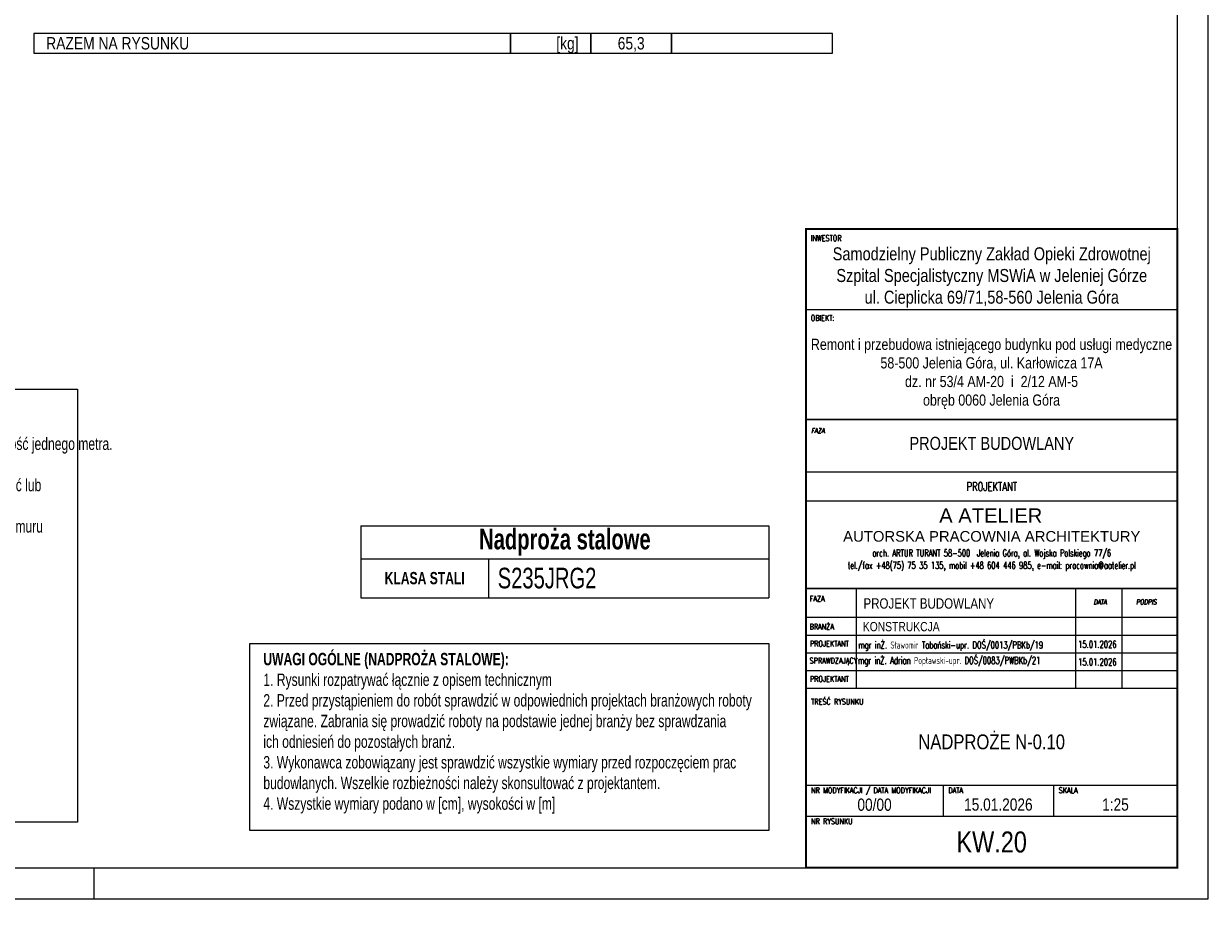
# Model space of a CAD drawing. Header units: millimetres. Extents: x 11149 to 111407, y -107619 to -23630.
# Tile 186 of 245: x 25273 to 25752, y -30106 to -29749. Entities that reach past the tile are written whole.
import ezdxf
from ezdxf.enums import TextEntityAlignment as Align

# ---------------------------------------------------------------- set-up
doc = ezdxf.new("R2010")
doc.units = ezdxf.units.MM
doc.header["$LTSCALE"] = 2
doc.layers.get('0').update_dxf_attribs({"plot": 0})
for name, color, linetype, lineweight in [('0_OPIS', 7, 'Continuous', 13), ('e-cad_cienkie', 1, 'Continuous', 9), ('e-cad_opisy', 7, 'Continuous', 9), ('TABELKA-OPIS', 136, 'Continuous', 13)]:
    doc.layers.add(name, color=color, linetype=linetype, lineweight=lineweight)
doc.styles.add('e-cad_1', font='arial.ttf', dxfattribs={"width": 0.7})
doc.styles.add('J-ROMANS', font='ROMANS.SHX', dxfattribs={"width": 0.7, "oblique": 10})
doc.styles.add('J-SWIS', font='arial.ttf', dxfattribs={"width": 0.8})
doc.styles.add('J-SWIS-BOLD', font='arial.ttf', dxfattribs={"width": 0.8})

# ---------------------------------------------------------------- blocks, each defined once
blk = doc.blocks.new('A3_poziom')
at = {"ltscale": 0.8}
blk.add_line((240, 0), (240, 5), dxfattribs=at)
for points in [[(0, 0), (420, 0), (420, 297), (0, 297)], [(30, 5), (415, 5), (415, 292), (30, 292)]]:
    blk.add_lwpolyline(points, close=True)
blk = doc.blocks.new('*T2492')
at = {"layer": 'e-cad_opisy', "color": 9, "linetype": 'ByBlock', "lineweight": 5, "ltscale": 4}
for p, q in [((0, 0), (164.74, 0)), ((0, 0), (0, -29.07)), ((164.74, 0), (164.74, -29.07)), ((0, -13.29), (164.74, -13.29)), ((51.49, -13.29), (51.49, -29.07)), ((0, -29.07), (164.74, -29.07))]:
    blk.add_line(p, q, dxfattribs=at)
at = {"layer": 'e-cad_opisy', "color": 0, "ltscale": 4, "style": 'e-cad_1'}
for s, insert, char_height, width, attachment_point in [('{\\fArial|b1|i0|c238|p34;\\C256;Nadproża stalowe}', (82.37, -6.64), 8.3333, 163.2368, 5), ('{\\fArial|b1|i0|c238|p34;KLASA STALI}', (25.75, -21.18), 5, 43.9933, 5), ('S235JRG2', (55.24, -21.18), 8.333, 105.7435, 4)]:
    blk.add_mtext(s, dxfattribs=dict(at, insert=insert, char_height=char_height, width=width, attachment_point=attachment_point))

msp = doc.modelspace()

# ---------------------------------------------------------------- linework, layer by layer
at = {"layer": '0_OPIS'}
for p, q in [((25739.37, -29864.78), (25589.46, -29864.78)), ((25739.37, -29930.35), (25589.46, -29930.35)), ((25739.37, -29930.35), (25589.46, -29930.35)), ((25739.37, -29942.01), (25589.46, -29942.01)), ((25589.46, -29977.36), (25739.37, -29977.36)), ((25739.37, -29977.36), (25589.46, -29977.36)), ((25739.37, -29977.36), (25589.46, -29977.36)), ((25739.37, -29977.36), (25589.46, -29977.36)), ((25739.37, -29977.36), (25589.46, -29977.36)), ((25589.46, -29977.36), (25739.37, -29977.36)), ((25589.46, -29977.36), (25739.37, -29977.36)), ((25739.37, -29977.36), (25589.46, -29977.36)), ((25739.37, -29977.36), (25589.46, -29977.36)), ((25609.65, -29977.36), (25609.65, -30017.53)), ((25698.19, -29977.36), (25698.19, -30017.53)), ((25716.98, -29977.36), (25716.98, -30017.53)), ((25739.37, -29989.02), (25589.46, -29989.02)), ((25589.37, -29996.15), (25739.37, -29996.15)), ((25589.37, -30003.28), (25739.37, -30003.28)), ((25589.46, -30003.28), (25739.37, -30003.28)), ((25589.46, -30003.28), (25739.37, -30003.28)), ((25589.46, -30010.4), (25739.37, -30010.4)), ((25589.46, -30017.53), (25739.37, -30017.53)), ((25589.46, -30017.53), (25739.37, -30017.53)), ((25589.37, -30056.72), (25739.37, -30056.72)), ((25644.76, -30056.72), (25644.76, -30069.22)), ((25689.37, -30056.72), (25689.37, -30069.22)), ((25589.37, -30069.22), (25739.37, -30069.22))]:
    msp.add_line(p, q, dxfattribs=at)
at = {"layer": '0_OPIS', "const_width": 0.75}
for points in [[(25589.37, -30090.05), (25739.37, -30090.05), (25739.37, -29832.22), (25589.37, -29832.22)], [(25589.46, -29909.09), (25739.37, -29909.09), (25739.37, -29832.22), (25589.46, -29832.22)]]:
    msp.add_lwpolyline(points, close=True, dxfattribs=at)
at = {"layer": 'e-cad_cienkie', "ltscale": 0.5}
for points in [[(25277.53, -29761.22), (25470.03, -29761.22), (25470.03, -29753.22), (25277.53, -29753.22)], [(25470.03, -29761.22), (25502.53, -29761.22), (25502.53, -29753.22), (25470.03, -29753.22)], [(25502.53, -29761.22), (25535.03, -29761.22), (25535.03, -29753.22), (25502.53, -29753.22)], [(25535.03, -29761.22), (25600.03, -29761.22), (25600.03, -29753.22), (25535.03, -29753.22)]]:
    msp.add_lwpolyline(points, close=True, dxfattribs=at)
at = {"layer": 'e-cad_opisy', "color": 9, "linetype": 'Continuous', "ltscale": 4}
for points in [[(24795.29, -29896.92), (25295.12, -29896.92), (25295.12, -30071.63), (24795.29, -30071.63)], [(25364.7, -29999.48), (25574.37, -29999.48), (25574.37, -30075.05), (25364.7, -30075.05)]]:
    msp.add_lwpolyline(points, close=True, dxfattribs=at)
at = {"layer": 'TABELKA-OPIS', "color": 7}
for p, q in [((25589.37, -29832.22), (25739.37, -29832.22)), ((25612, -29832.22), (25612, -29832.24))]:
    msp.add_line(p, q, dxfattribs=at)

# ---------------------------------------------------------------- block references
msp.add_blockref('*T2492', (25409.63, -29951.99))
at = {"layer": 'e-cad_opisy', "ltscale": 0.02, "xscale": 2.5, "yscale": 2.5, "zscale": 2.5}
msp.add_blockref('A3_poziom', (24701.87, -30102.55), dxfattribs=at)

# ---------------------------------------------------------------- texts
at = {"layer": '0_OPIS', "style": 'J-ROMANS', "width": 0.7}
for s, height, p in [('INWESTOR', 2.332, (25591.31, -29837.06)), ('OBIEKT:', 2.332, (25591.31, -29869.27)), ('FAZA', 2.332, (25590.87, -29982.56)), ('BRANŻA', 2.332, (25590.85, -29993.88)), ('mgr inŻ. Sławomir Tabański-upr. DOŚ/0013/PBKb/19', 2.875, (25610.45, -30001.58)), ('PROJEKTANT', 2.332, (25590.98, -30000.74)), ('15.01.2026', 2.875, (25699.3, -30001.26)), ('SPRAWDZAJĄCY', 2.3319, (25590.85, -30007.62)), ('mgr inŻ. Adrian Popławski-upr. DOŚ/0083/PWBKb/21', 2.875, (25610.32, -30007.8)), ('15.01.2026', 2.875, (25699.3, -30008.39)), ('PROJEKTANT', 2.332, (25590.98, -30015))]:
    msp.add_text(s, height=height, dxfattribs=at).set_placement(p)
msp.add_text('PROJEKTANT', height=3.534, dxfattribs=at).set_placement((25664.41, -29937.93), align=Align.CENTER)
at = {"layer": '0_OPIS', "style": 'J-SWIS'}
msp.add_text(' A ATELIER', height=5.83, dxfattribs=at).set_placement((25640.93, -29950.78))
msp.add_text('AUTORSKA PRACOWNIA ARCHITEKTURY', height=4.2974, dxfattribs=at).set_placement((25664.41, -29956.27), align=Align.MIDDLE)
at = {"layer": '0_OPIS', "style": 'J-ROMANS', "width": 0.7}
for s, p in [('arch. ARTUR TURANT 58-500  Jelenia Góra, al. Wojska Polskiego 77/6', (25664.41, -29961.55)), ('tel./fax +48(75) 75 35 135, mobil +48 604 446 985, e-mail: pracownia@aatelier.pl', (25664.41, -29966.59))]:
    msp.add_text(s, height=2.8268, dxfattribs=at).set_placement(p, align=Align.TOP_CENTER)
at = {"layer": '0_OPIS', "style": 'J-SWIS', "width": 0.8}
for s, height, p in [('PROJEKT BUDOWLANY', 4.1641, (25638.98, -29983.36)), ('KONSTRUKCJA', 3.7282, (25627.85, -29992.7))]:
    msp.add_text(s, height=height, dxfattribs=at).set_placement(p, align=Align.MIDDLE)
at = {"layer": '0_OPIS', "style": 'J-ROMANS', "oblique": 10, "width": 0.7}
for s, p in [('DATA', (25705.48, -29983.74)), ('PODPIS', (25722.69, -29983.74))]:
    msp.add_text(s, height=1.999, dxfattribs=at).set_placement(p)
at = {"layer": '0_OPIS', "style": 'J-ROMANS', "width": 0.7}
for s, height, p in [('TREŚĆ RYSUNKU', 2.3333, (25591.45, -30023.02)), ('NR MODYFIKACJI / DATA MODYFIKACJI', 2.3333, (25591.45, -30058.8)), ('DATA', 2.333, (25646.85, -30058.8)), ('SKALA', 2.333, (25691.45, -30058.8)), ('NR RYSUNKU', 2.333, (25591.45, -30071.3))]:
    msp.add_text(s, height=height, dxfattribs=at).set_placement(p, align=Align.MIDDLE_LEFT)
at = {"layer": '0_OPIS'}
for s, insert, char_height, width, attachment_point, style in [('Samodzielny Publiczny Zakład Opieki Zdrowotnej\\PSzpital Specjalistyczny MSWiA w Jeleniej Górze\\Pul. Cieplicka 69/71,58-560 Jelenia Góra', (25664.41, -29851.76), 5.25, 149.9087, 5, 'J-SWIS'), ('\\PRemont i przebudowa istniejącego budynku pod usługi medyczne\\P58-500 Jelenia Góra, ul. Karłowicza 17A\\Pdz. nr 53/4 AM-20  i  2/12 AM-5 \\Pobręb 0060 Jelenia Góra', (25664.32, -29886.93), 4.5, 149.9087, 5, 'J-SWIS'), ('FAZA', (25591.45, -29912.55), 1.999, 17.1784, 1, 'J-ROMANS'), ('PROJEKT BUDOWLANY', (25664.41, -29918.76), 5.25, 149.9087, 5, 'J-SWIS'), ('NADPROŻE N-0.10', (25664.37, -30039.27), 6, 140.0135, 5, 'J-SWIS')]:
    msp.add_mtext(s, dxfattribs=dict(at, insert=insert, char_height=char_height, width=width, attachment_point=attachment_point, style=style))
at = {"layer": '0_OPIS', "style": 'J-SWIS-BOLD', "width": 0.8}
for tag, text, height, p in [('00/00', '01', 4.95, (25617.07, -30064.49)), ('15.01.2026', '31.12.2002', 4.95, (25667.07, -30064.53)), ('1:25', '1:50', 4.95, (25714.37, -30064.53)), ('KW.20', 'AR.00.00.00/a', 8.4857, (25664.37, -30079.64))]:
    msp.add_attdef(tag, text=text, height=height, dxfattribs=at).set_placement(p, align=Align.MIDDLE)
at = {"layer": 'e-cad_opisy', "ltscale": 0.5, "style": 'e-cad_1', "width": 0.8}
msp.add_text('RAZEM NA RYSUNKU', height=5, dxfattribs=at).set_placement((25282.53, -29759.72))
msp.add_text('[kg]', height=5, dxfattribs=at).set_placement((25497.53, -29759.72), align=Align.RIGHT)
msp.add_text('65,3', height=5, dxfattribs=at).set_placement((25518.78, -29759.72), align=Align.CENTER)
at = {"layer": 'e-cad_opisy', "ltscale": 4, "char_height": 5, "attachment_point": 1, "style": 'e-cad_1'}
for s, insert, width in [('{\\fArial|b1|i0|c238|p34;UWAGI DO MONTAŻU NADPROŻY STALOWYCH\\P\\fArial|b0|i0|c238|p34;\\H1.000001x;1. Przed przystąpieniem do prac sprawdzić wszystkie wymiary na budowie.\\P2. Należy oszacować wytrzymałość muru. W przypadku występowania luźnych i kruchych elementów murowych lub spoin należy przemurować istniejące ściany w miejscu oparcia projektowanego nadproża na szerokość jednego metra.\\P3. Wykonać niezależne od ingerowanej ściany podparcie stropu w obrębie wykonywanego nadproża.\\P4. Dociąć belki stalowe na wymiar, następnie wykonać otwory %%C14 wg projektu. Owinąć belki siatką Rabitza w przypadku planowanego otynkowania gotowego nadproża. W przypadku występowania pary belek - skręcić lub zespawać je ze sobą tworząc jedną zespoloną parę belek.\\P5. Nad krawędzią projektowanego otworu wykuć bruzdę z jednej strony o wymaganych wymiarach +4cm. Bruzda nie może być głębsza niż połowa szerokości muru. Dopuszcza się wykonanie bruzdy po drugiej stronie muru jedynie pod poduszki betonowe.\\P6. Przewiercić otwory %%C25 umożliwiające osadzenie rurek dystansowych. Poprawić otwory z drugiej strony muru tak, aby rurki dystansowe były prostopadle do przyszłych belek stalowych.\\P6. Oczyścić bruzdę z kurzu i pyłu.\\P7. Wykonać poduszki betonowe z betonu C12/15. Wyrównać i wypoziomować powierzchnie górne zaprawy.\\P8. Po stwardnieniu betonu (minimum po 3 dniach) osadzić pierwszą belkę stalową. Podbić klinami stalowymi miejsca styku górnej krawędzi z murem i miejsca oparcia w murze.\\P9. Przestrzeń pomiędzy belką stalową a murem nad belką i w miejscu oparcia wypełnić zaprawą bezskurczową np. Ceresit CX15.\\P10. Po upływie czasu wiązania zaprawy, skuć mur z drugiej strony, wstawić rurki dystansowe i drugą belkę nadprożową (lub zespoloną parę belek). Podbić klinami.\\P11. Przez nawiercone otwory i rurki dystansowe połączyć belki śrubami zgodnie z rysunkiem wykonawczym.\\P12. Przestrzenie pomiędzy belkami wypełnić cegłą, a przestrrzenie pomiędzy belką a murem zaprawą bezskurczową analogicznie jak w belce pierwszej.\\P13. Po zakończeniu montażu belek stalowych i po upływie czasu wiązania zaprawy, przystąpić do rozbiórki muru poniżej wstawionych belek, nacinając uprzednio ścianę tarczą diamentową. \\P14. Elementy stalowe obłożyć płytą gipsowo-kartonową, cementową lub otynkować tynkiem cementowo-wapiennym na siatce Rabitza.\\P15. Wszystkie prace budowlane powinny być wykonywane pod nadzorem uprawnionej osoby.^I}', (24800.93, -29899.72), 491.6675), ('{\\fArial|b1|i0|c238|p34;UWAGI OGÓLNE (NADPROŻA STALOWE):\\P\\fArial|b0|i0|c238|p34;\\W0.7;1. Rysunki rozpatrywać łącznie z opisem technicznym\\P2. Przed przystąpieniem do robót sprawdzić w odpowiednich projektach branżowych roboty związane. Zabrania się prowadzić roboty na podstawie jednej branży bez sprawdzania \\Pich odniesień do pozostałych branż.\\P3. Wykonawca zobowiązany jest sprawdzić wszystkie wymiary przed rozpoczęciem prac budowlanych. Wszelkie rozbieżności należy skonsultować z projektantem.\\P4. Wszystkie wymiary podano w [cm], wysokości w [m]}', (25370.22, -30003.3), 202.5463)]:
    msp.add_mtext(s, dxfattribs=dict(at, insert=insert, width=width))

doc.saveas('drawing.dxf')
